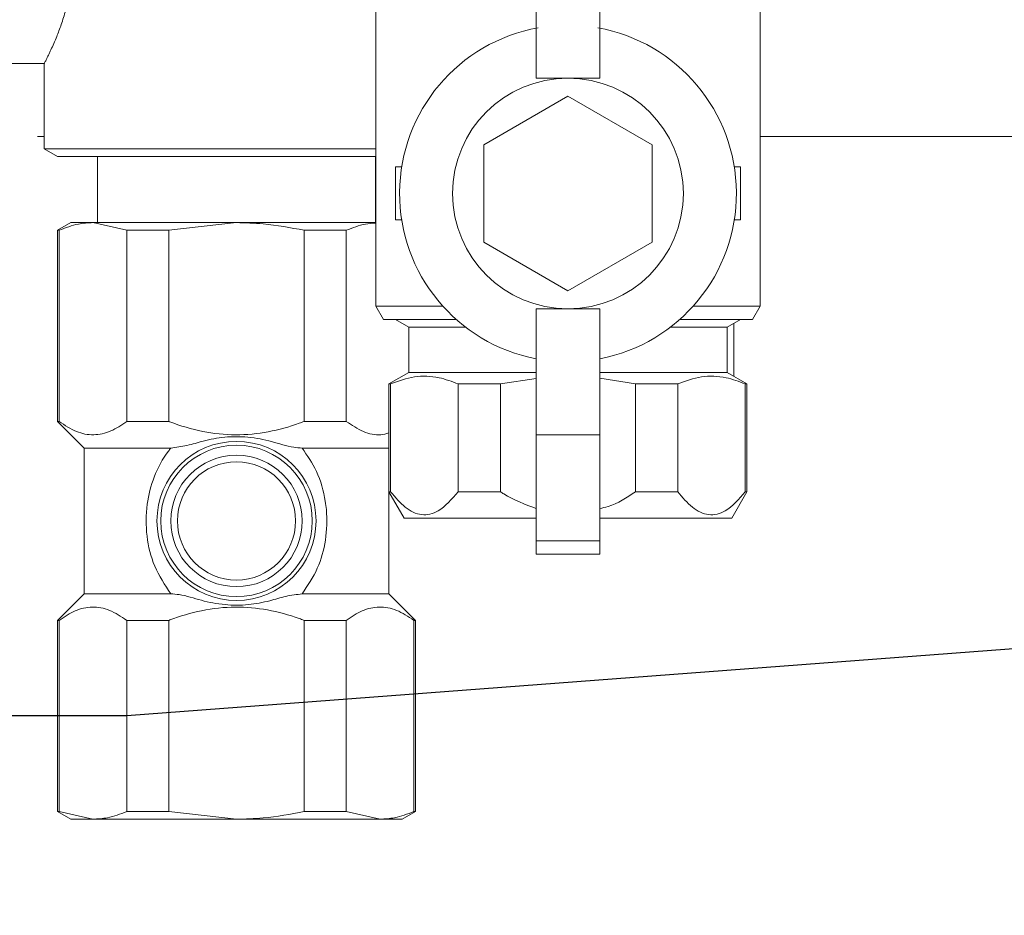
# Model space of a CAD drawing. Header units: millimetres. Extents: x -848 to 77789, y -17557 to 12238.
# Tile 27 of 79: x 71693 to 72065, y -13077 to -12739. Entities that reach past the tile are written whole.
import ezdxf
from ezdxf import colors
from ezdxf.entities.mleader import LeaderData, LeaderLine
from ezdxf.math import Vec2, Vec3

# ---------------------------------------------------------------- set-up
doc = ezdxf.new("R2010")
doc.units = ezdxf.units.MM
doc.layers.add('RR_IWK_opisy_piony', color=7, linetype='Continuous', lineweight=13)
doc.styles.add('Garamond', font='GARA.TTF')

# ---------------------------------------------------------------- blocks, each defined once
blk = doc.blocks.new('_None')

msp = doc.modelspace()

# ---------------------------------------------------------------- linework, layer by layer
at = {"color": 7, "linetype": 'Continuous', "lineweight": 0}
for p, q in [((71888, -12668.99), (71888, -12761.49)), ((71912, -12668.99), (71912, -12761.49)), ((71827.5, -12735.37), (71827.5, -12847.49)), ((71972.5, -12847.49), (71972.5, -12735.37)), ((71680, -12755.99), (71702.54, -12755.99)), ((71702.5, -12755.92), (71702.5, -12788.1)), ((71888, -12761.49), (71912, -12761.49)), ((71900, -12768.33), (71868.25, -12786.66)), ((71931.75, -12786.66), (71900, -12768.33)), ((71700, -12783.49), (71702.5, -12783.49)), ((71868.25, -12786.66), (71868.25, -12823.32)), ((71931.75, -12823.32), (71931.75, -12786.66)), ((71972.5, -12783.49), (72100, -12783.49)), ((71702.5, -12788.1), (71707.5, -12790.99)), ((71702.5, -12788.1), (71827.5, -12788.1)), ((71827.39, -12790.99), (71707.5, -12790.99)), ((71722.61, -12790.99), (71722.61, -12815.99)), ((71827.39, -12815.99), (71827.39, -12790.99)), ((71835, -12794.99), (71835, -12814.99)), ((71837.29, -12794.99), (71835, -12794.99)), ((71965, -12794.99), (71962.71, -12794.99)), ((71965, -12814.99), (71965, -12794.99)), ((71712.5, -12815.99), (71707.5, -12818.87)), ((71712.5, -12815.99), (71827.39, -12815.99)), ((71733.62, -12818.87), (71720.87, -12815.99)), ((71775, -12815.99), (71749.5, -12818.87)), ((71835, -12814.99), (71837.29, -12814.99)), ((71962.71, -12814.99), (71965, -12814.99)), ((71707.5, -12818.87), (71707.5, -12890.99)), ((71708.13, -12818.87), (71707.5, -12818.87)), ((71708.13, -12890.99), (71708.13, -12818.87)), ((71749.5, -12818.87), (71733.62, -12818.87)), ((71733.62, -12818.87), (71733.62, -12890.99)), ((71749.5, -12890.99), (71749.5, -12818.87)), ((71800.5, -12818.87), (71800.5, -12890.99)), ((71816.38, -12818.87), (71800.5, -12818.87)), ((71816.38, -12890.99), (71816.38, -12818.87)), ((71868.25, -12823.32), (71900, -12841.65)), ((71900, -12841.65), (71931.75, -12823.32)), ((71827.5, -12847.49), (71830.39, -12852.49)), ((71827.5, -12847.49), (71852.82, -12847.49)), ((71888, -12848.49), (71912, -12848.49)), ((71888, -12848.49), (71888, -12940.99)), ((71912, -12848.49), (71912, -12940.99)), ((71947.18, -12847.49), (71972.5, -12847.49)), ((71969.61, -12852.49), (71972.5, -12847.49)), ((71857.86, -12852.49), (71830.39, -12852.49)), ((71835, -12852.49), (71840, -12855.37)), ((71969.61, -12852.49), (71942.14, -12852.49)), ((71960, -12855.37), (71965, -12852.49)), ((71840, -12855.37), (71840, -12872.49)), ((71861.36, -12855.37), (71840, -12855.37)), ((71960, -12855.37), (71938.64, -12855.37)), ((71960, -12872.49), (71960, -12855.37)), ((71962.5, -12853.93), (71962.5, -12873.93)), ((71840, -12872.49), (71832.5, -12876.82)), ((71888, -12872.49), (71840, -12872.49)), ((71874.5, -12876.82), (71888, -12874.82)), ((71960, -12872.49), (71912, -12872.49)), ((71912, -12874.69), (71925.5, -12876.82)), ((71967.5, -12876.82), (71960, -12872.49)), ((71832.5, -12955.99), (71832.5, -12876.82)), ((71833.13, -12876.82), (71832.5, -12876.82)), ((71833.13, -12876.82), (71833.13, -12917.49)), ((71874.5, -12876.82), (71858.62, -12876.82)), ((71858.62, -12917.49), (71858.62, -12876.82)), ((71874.5, -12876.82), (71874.5, -12917.49)), ((71941.38, -12876.82), (71925.5, -12876.82)), ((71925.5, -12917.49), (71925.5, -12876.82)), ((71941.38, -12876.82), (71941.38, -12917.49)), ((71967.5, -12876.82), (71966.87, -12876.82)), ((71966.87, -12917.49), (71966.87, -12876.82)), ((71967.5, -12917.49), (71967.5, -12876.82)), ((71707.5, -12890.99), (71717.5, -12900.99)), ((71707.5, -12890.99), (71708.13, -12890.99)), ((71733.62, -12890.99), (71749.5, -12890.99)), ((71800.5, -12890.99), (71816.38, -12890.99)), ((71888, -12895.99), (71912, -12895.99)), ((71717.5, -12900.99), (71717.5, -12955.99)), ((71717.5, -12900.99), (71750.26, -12900.99)), ((71799.74, -12900.99), (71832.5, -12900.99)), ((71832.5, -12917.49), (71838.27, -12927.49)), ((71832.5, -12917.49), (71833.13, -12917.49)), ((71858.62, -12917.49), (71874.5, -12917.49)), ((71925.5, -12917.49), (71941.38, -12917.49)), ((71961.73, -12927.49), (71967.5, -12917.49)), ((71966.87, -12917.49), (71967.5, -12917.49)), ((71888, -12927.49), (71838.27, -12927.49)), ((71961.73, -12927.49), (71912, -12927.49)), ((71888, -12935.99), (71912, -12935.99)), ((71888, -12940.99), (71912, -12940.99)), ((71717.5, -12955.99), (71707.5, -12965.99)), ((71717.5, -12955.99), (71750.26, -12955.99)), ((71799.74, -12955.99), (71832.5, -12955.99)), ((71842.5, -12965.99), (71832.5, -12955.99)), ((71707.5, -12965.99), (71707.5, -13038.1)), ((71707.5, -12965.99), (71708.13, -12965.99)), ((71708.13, -13038.1), (71708.13, -12965.99)), ((71733.62, -12965.99), (71749.5, -12965.99)), ((71733.62, -12965.99), (71733.62, -13038.1)), ((71749.5, -13038.1), (71749.5, -12965.99)), ((71800.5, -12965.99), (71816.38, -12965.99)), ((71800.5, -12965.99), (71800.5, -13038.1)), ((71816.38, -13038.1), (71816.38, -12965.99)), ((71841.87, -12965.99), (71842.5, -12965.99)), ((71841.87, -12965.99), (71841.87, -13038.1)), ((71842.5, -13038.1), (71842.5, -12965.99)), ((71707.5, -13038.1), (71712.5, -13040.99)), ((71707.5, -13038.1), (71708.13, -13038.1)), ((71708.13, -13038.1), (71720.87, -13040.99)), ((71733.62, -13038.1), (71749.5, -13038.1)), ((71749.5, -13038.1), (71775, -13040.99)), ((71800.5, -13038.1), (71816.38, -13038.1)), ((71816.38, -13038.1), (71829.13, -13040.99)), ((71837.5, -13040.99), (71842.5, -13038.1)), ((71841.87, -13038.1), (71842.5, -13038.1)), ((71837.5, -13040.99), (71712.5, -13040.99))]:
    msp.add_line(p, q, dxfattribs=at)
for centre, radius in [((71900, -12804.99), 43.5), ((71775, -12928.49), 30), ((71775, -12928.49), 28.56), ((71775, -12928.49), 24.79), ((71775, -12928.49), 22.29)]:
    msp.add_circle(centre, radius, dxfattribs=at)
for start, end in [(100.1817, 259.1069), (280.8931, 79.8183)]:
    msp.add_arc((71900, -12804.99), 63.5, start, end, dxfattribs=at)
for points, knots in [([(71702.54, -12755.92), (71702.53, -12755.93), (71702.52, -12755.96), (71702.66, -12755.67), (71702.96, -12755.09), (71703.49, -12754.05), (71704.18, -12752.62), (71705.2, -12750.48), (71706.75, -12747.05), (71708.43, -12742.7), (71709.56, -12739.32), (71710.38, -12736.6), (71711.14, -12733.7), (71711.8, -12730.63), (71712.34, -12727.39), (71712.83, -12723.35), (71712.9, -12720.34), (71712.95, -12718.49)], [0, 0, 0, 0, 0.042699, 0.081479, 0.127988, 0.222027, 0.269624, 0.318088, 0.465224, 0.572414, 0.626753, 0.681829, 0.737028, 0.79267, 0.849829, 0.907572, 1, 1, 1, 1]), ([(71720.87, -12815.99), (71719.03, -12816.09), (71714.75, -12816.32), (71710.53, -12817.95), (71708.13, -12818.87)], [0, 0, 0, 0, 0.429269, 1, 1, 1, 1]), ([(71800.5, -12818.87), (71795.37, -12817.89), (71786.93, -12816.28), (71778.36, -12816.07), (71775, -12815.99)], [0, 0, 0, 0, 0.6081, 1, 1, 1, 1]), ([(71827.5, -12816.15), (71826.2, -12816.23), (71822.46, -12816.47), (71818.78, -12817.92), (71816.38, -12818.87)], [0, 0, 0, 0, 0.346417, 1, 1, 1, 1]), ([(71833.13, -12876.82), (71836.1, -12875.75), (71842.13, -12873.59), (71850.77, -12873.89), (71856.22, -12875.92), (71858.62, -12876.82)], [0, 0, 0, 0, 0.352902, 0.714517, 1, 1, 1, 1]), ([(71941.38, -12876.82), (71944.36, -12875.75), (71950.39, -12873.59), (71959.02, -12873.89), (71964.47, -12875.92), (71966.87, -12876.82)], [0, 0, 0, 0, 0.352902, 0.714517, 1, 1, 1, 1]), ([(71733.62, -12890.99), (71731.63, -12892.33), (71727.58, -12895.04), (71721.13, -12896.41), (71714.5, -12895.23), (71710.28, -12892.42), (71708.13, -12890.99)], [0, 0, 0, 0, 0.241183, 0.489502, 0.739971, 1, 1, 1, 1]), ([(71800.5, -12890.99), (71799.88, -12891.22), (71795.49, -12892.84), (71786.96, -12895.22), (71774.63, -12896.41), (71762.04, -12895.05), (71753.77, -12892.59), (71749.63, -12891.03), (71749.5, -12890.99)], [0, 0, 0, 0, 0.037937, 0.268953, 0.506608, 0.745481, 0.992539, 1, 1, 1, 1]), ([(71832.5, -12895.3), (71831.47, -12895.59), (71828.28, -12896.47), (71822.75, -12895.14), (71818.53, -12892.39), (71816.38, -12890.99)], [0, 0, 0, 0, 0.189663, 0.587244, 1, 1, 1, 1]), ([(71750.26, -12900.99), (71752.29, -12900.73), (71756.41, -12900.2), (71762.74, -12898.17), (71770.47, -12896.65), (71779.68, -12896.64), (71788.56, -12898.44), (71794.73, -12900.62), (71798.71, -12900.91), (71799.74, -12900.99)], [0, 0, 0, 0, 0.129383, 0.260868, 0.418844, 0.578378, 0.752615, 0.93565, 1, 1, 1, 1]), ([(71750.26, -12955.99), (71748.01, -12952.62), (71743.65, -12946.09), (71740.8, -12934.23), (71740.82, -12922.53), (71743.68, -12911.5), (71747.36, -12904.67), (71749.95, -12901.38), (71750.26, -12900.99)], [0, 0, 0, 0, 0.2089074, 0.4044835, 0.6041455, 0.7824838, 0.9739645, 1, 1, 1, 1]), ([(71799.74, -12900.99), (71801.69, -12903.83), (71805.82, -12909.84), (71808.15, -12918.18), (71809.27, -12926.96), (71808.95, -12935.73), (71805.97, -12946.79), (71801.84, -12952.89), (71799.74, -12955.99)], [0, 0, 0, 0, 0.177873, 0.377024, 0.42936, 0.620268, 0.806976, 1, 1, 1, 1]), ([(71858.62, -12917.49), (71856.18, -12920.29), (71851.89, -12925.21), (71844.77, -12926.81), (71838.53, -12923.89), (71834.92, -12919.61), (71833.13, -12917.49)], [0, 0, 0, 0, 0.307401, 0.5392, 0.770994, 1, 1, 1, 1]), ([(71888, -12923.8), (71883.8, -12922.23), (71879.11, -12920.48), (71874.94, -12917.77), (71874.5, -12917.49)], [0, 0, 0, 0, 0.896416, 1, 1, 1, 1]), ([(71925.5, -12917.49), (71922.17, -12919.69), (71917.94, -12922.5), (71913.04, -12923.57), (71912, -12923.8)], [0, 0, 0, 0, 0.786595, 1, 1, 1, 1]), ([(71966.87, -12917.49), (71964.43, -12920.29), (71960.14, -12925.21), (71953.02, -12926.81), (71946.79, -12923.89), (71943.17, -12919.61), (71941.38, -12917.49)], [0, 0, 0, 0, 0.307401, 0.5392, 0.770994, 1, 1, 1, 1]), ([(71799.74, -12955.99), (71797.71, -12956.25), (71793.59, -12956.77), (71787.26, -12958.81), (71779.53, -12960.32), (71770.32, -12960.34), (71761.44, -12958.53), (71755.27, -12956.36), (71751.29, -12956.06), (71750.26, -12955.99)], [0, 0, 0, 0, 0.129383, 0.260868, 0.418844, 0.578378, 0.752615, 0.93565, 1, 1, 1, 1]), ([(71708.13, -12965.99), (71710.12, -12964.65), (71714.16, -12961.94), (71720.61, -12960.56), (71727.24, -12961.75), (71731.47, -12964.56), (71733.62, -12965.99)], [0, 0, 0, 0, 0.241183, 0.489502, 0.739971, 1, 1, 1, 1]), ([(71749.5, -12965.99), (71749.63, -12965.94), (71753.65, -12964.43), (71761.9, -12961.95), (71774.38, -12960.56), (71786.84, -12961.73), (71795.37, -12964.09), (71799.88, -12965.76), (71800.5, -12965.99)], [0, 0, 0, 0, 0.007461, 0.246888, 0.493384, 0.723938, 0.962063, 1, 1, 1, 1]), ([(71816.38, -12965.99), (71818.37, -12964.65), (71822.42, -12961.94), (71828.87, -12960.56), (71835.5, -12961.75), (71839.72, -12964.56), (71841.87, -12965.99)], [0, 0, 0, 0, 0.241183, 0.489502, 0.739971, 1, 1, 1, 1]), ([(71720.87, -13040.99), (71722.71, -13040.89), (71727, -13040.66), (71731.22, -13039.03), (71733.62, -13038.1)], [0, 0, 0, 0, 0.4292695, 1, 1, 1, 1]), ([(71775, -13040.99), (71778.36, -13040.9), (71786.93, -13040.69), (71795.37, -13039.08), (71800.5, -13038.1)], [0, 0, 0, 0, 0.3918996, 1, 1, 1, 1]), ([(71829.13, -13040.99), (71830.97, -13040.89), (71835.25, -13040.66), (71839.47, -13039.03), (71841.87, -13038.1)], [0, 0, 0, 0, 0.429269, 1, 1, 1, 1])]:
    msp.add_open_spline(points, degree=3, knots=knots, dxfattribs=at)

# ---------------------------------------------------------------- next in the draw order: leaders
at = {"layer": 'RR_IWK_opisy_piony'}
ml = msp.add_multileader_mtext('Standard', dxfattribs=at)
ml.set_content('Zestawy ciepłomierzowe\\P- zawór kulowy DN15/DN20\\P- filtr siatkowy DN15/DN20\\P- ciepłomierz {\\A1;q{\\H0.7x;nom}=0,6 m{\\H0.7x;\\S3^ ;}/h DN15}\\P- zawór kulowy DN15/DN20\\P', color=256, style='Garamond')
ml.set_leader_properties()
ml.set_arrow_properties(name='NONE')
ml.build(insert=Vec2(0, 0))
ml.multileader.update_dxf_attribs({"text_left_attachment_type": 2, "text_right_attachment_type": 2, "dogleg_length": 0, "arrow_head_size": 0.18})
ctx = ml.context
ctx.base_point, ctx.char_height, ctx.arrow_head_size, ctx.landing_gap_size, ctx.plane_origin = Vec3(72890.1, -11459.83), 200, 0.18, 25, Vec3(97310.05, 87237.63)
ctx.left_attachment, ctx.right_attachment = 2, 2
notes = []
notes.append((ctx, [(1, (1, 1, 0), (72890.1, -11460), (1, 0), 0, [(0, [(72366.06, -12346.01), (71897.53, -12290.67), (71464.8, -12192.36)], 0, [])])]))
ctx.mtext.insert = Vec3(72915.1, -10630.57)
ctx.mtext.has_bg_fill, ctx.mtext.bg_color, ctx.mtext.bg_scale_factor, ctx.mtext.bg_transparency, ctx.mtext.use_window_bg_color = 1, -1027028792, 1, 0, 1
for ctx, leaders in notes:
    for number, flags, end, landing, length, lines in leaders:
        leader = LeaderData()
        leader.index, (leader.has_last_leader_line, leader.has_dogleg_vector, leader.attachment_direction) = number, flags
        leader.last_leader_point, leader.dogleg_vector, leader.dogleg_length = Vec3(end), Vec3(landing), length
        for number, points, colour, breaks in lines:
            line = LeaderLine()
            line.index, line.vertices, line.color, line.breaks = number, Vec3.list(points), colors.encode_raw_color(colour), breaks
            leader.lines.append(line)
        ctx.leaders.append(leader)

# ---------------------------------------------------------------- next in the draw order: leaders
ml = msp.add_multileader_mtext('Standard', dxfattribs=at)
ml.set_content('- zawór kulowy DN15/DN20', color=256, style='Garamond')
ml.set_leader_properties()
ml.set_arrow_properties(name='NONE')
ml.build(insert=Vec2(0, 0))
ml.multileader.update_dxf_attribs({"text_left_attachment_type": 2, "text_right_attachment_type": 2, "dogleg_length": 0, "arrow_head_size": 0.18})
ctx = ml.context
ctx.base_point, ctx.char_height, ctx.arrow_head_size, ctx.landing_gap_size, ctx.plane_origin = Vec3(72890.1, -13424.9), 200, 0.18, 25, Vec3(97310.05, 84897.98)
ctx.left_attachment, ctx.right_attachment = 2, 2
notes = []
notes.append((ctx, [(1, (1, 1, 0), (72890.1, -13424.95), (1, 0), 0, [(0, [(72275, -12960.99), (71733.62, -13002.04), (71249.5, -13002.04)], 0, [])])]))
ctx.mtext.insert = Vec3(72915.1, -13281.11)
ctx.mtext.has_bg_fill, ctx.mtext.bg_color, ctx.mtext.bg_scale_factor, ctx.mtext.bg_transparency, ctx.mtext.use_window_bg_color = 1, -1027028792, 1, 0, 1
for ctx, leaders in notes:
    for number, flags, end, landing, length, lines in leaders:
        leader = LeaderData()
        leader.index, (leader.has_last_leader_line, leader.has_dogleg_vector, leader.attachment_direction) = number, flags
        leader.last_leader_point, leader.dogleg_vector, leader.dogleg_length = Vec3(end), Vec3(landing), length
        for number, points, colour, breaks in lines:
            line = LeaderLine()
            line.index, line.vertices, line.color, line.breaks = number, Vec3.list(points), colors.encode_raw_color(colour), breaks
            leader.lines.append(line)
        ctx.leaders.append(leader)

doc.saveas('drawing.dxf')
